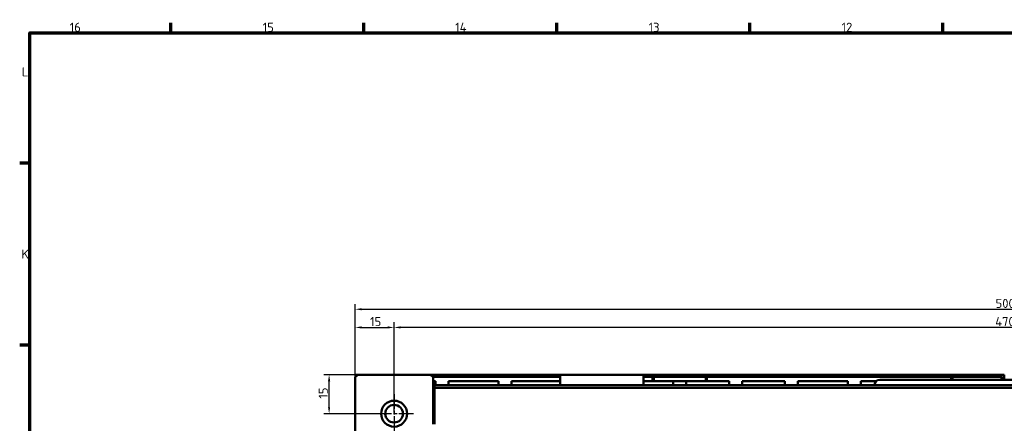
# Model space of a CAD drawing. Header units: millimetres. Extents: x 0 to 2239, y -60 to 841.
# Tile 34 of 161: x 16 to 395, y 671 to 826. Entities that reach past the tile are written whole.
import ezdxf

# ---------------------------------------------------------------- set-up
doc = ezdxf.new("R2010")
doc.units = ezdxf.units.MM
doc.linetypes.add('CHAIN', pattern=[0.3543, 0.2362, -0.0295, 0.0591, -0.0295])
doc.layers.get('0').update_dxf_attribs({"lineweight": 25})
for name, color, linetype, lineweight in [('Bemaßung (ISO)', 7, 'Continuous', 25), ('Mittelpunktmarkierung (ISO)', 7, 'Continuous', 25), ('Rahmen (ISO)', 7, 'Continuous', 70), ('Sichtbar (ISO)', 7, 'Continuous', 50)]:
    doc.layers.add(name, color=color, linetype=linetype, lineweight=lineweight)
doc.styles.add('Notiztext (DIN)', font='isocpeur.ttf')
doc.dimstyles.new('Standard (DIN)', dxfattribs={"dimtxt": 3.5, "dimasz": 2.5, "dimexe": 2, "dimexo": 0.5, "dimgap": 0.5, "dimtad": 1, "dimrnd": 1e-08, "dimtxsty": 'Notiztext (DIN)', "dimcen": 0.09, "dimdle": 10, "dimclrd": 256, "dimclre": 256, "dimclrt": 256, "dimadec": 0, "dimazin": 0, "dimtfac": 1, "dimtmove": 0, "dimatfit": 3, "dimfxl": 1, "dimtolj": 1, "dimtzin": 0, "dimlwd": -1, "dimlwe": -1, "dimarcsym": 0})

# ---------------------------------------------------------------- blocks, each defined once
blk = doc.blocks.new('Ränder Vorgaberahmen')
at = {"layer": 'Rahmen (ISO)'}
for p, q in [((74.31, 821), (74.31, 824.9)), ((148.63, 821), (148.63, 824.9)), ((222.94, 821), (222.94, 824.9)), ((297.25, 821), (297.25, 824.9)), ((371.56, 821), (371.56, 824.9)), ((20, 770.92), (16.1, 770.92)), ((20, 700.83), (16.1, 700.83))]:
    blk.add_line(p, q, dxfattribs=at)
at = {"layer": 'Rahmen (ISO)', "flags": 128}
blk.add_lwpolyline([(20, 20), (20, 821), (1169, 821), (1169, 20), (20, 20)], dxfattribs=at)
at = {"layer": 'Rahmen (ISO)', "char_height": 3.5, "attachment_point": 7, "style": 'Notiztext (DIN)'}
for s, insert in [('16', (35.36, 821.4)), ('15', (109.67, 821.4)), ('14', (183.81, 821.4)), ('13', (258.29, 821.4)), ('12', (332.61, 821.4)), ('L', (16.93, 804.21)), ('K', (16.75, 734.13))]:
    blk.add_mtext(s, dxfattribs=dict(at, insert=insert))
blk = doc.blocks.new('*D15')
at = {"layer": 'Bemaßung (ISO)', "transparency": 16777216}
for p, q in [((160.29, 674.97), (160.29, 709.65)), ((630.29, 678.37), (630.29, 709.65)), ((627.79, 707.65), (162.79, 707.65))]:
    blk.add_line(p, q, dxfattribs=at)
for points in [[(162.79, 708.07), (162.79, 707.24), (160.29, 707.65)], [(627.79, 708.07), (627.79, 707.24), (630.29, 707.65)]]:
    blk.add_solid(points, dxfattribs=at)
at = {"layer": 'Defpoints', "color": 0, "transparency": 16777216}
for p in [(160.29, 707.65), (630.29, 677.87), (160.29, 674.47)]:
    blk.add_point(p, dxfattribs=at)
at = {"layer": 'Bemaßung (ISO)', "transparency": 16777216, "insert": (391.8, 711.65), "char_height": 3.5, "attachment_point": 1, "style": 'Notiztext (DIN)'}
blk.add_mtext('\\A1;470', dxfattribs=at)
blk = doc.blocks.new('*D16')
at = {"layer": 'Bemaßung (ISO)', "transparency": 16777216}
for p, q in [((145.29, 688.97), (145.29, 716.65)), ((147.79, 714.65), (642.79, 714.65)), ((645.29, 688.97), (645.29, 716.65))]:
    blk.add_line(p, q, dxfattribs=at)
for points in [[(147.79, 715.07), (147.79, 714.24), (145.29, 714.65)], [(642.79, 715.07), (642.79, 714.24), (645.29, 714.65)]]:
    blk.add_solid(points, dxfattribs=at)
at = {"layer": 'Defpoints', "color": 0, "transparency": 16777216}
for p in [(645.29, 714.65), (145.29, 688.47), (645.29, 688.47)]:
    blk.add_point(p, dxfattribs=at)
at = {"layer": 'Bemaßung (ISO)', "transparency": 16777216, "insert": (391.95, 718.65), "char_height": 3.5, "attachment_point": 1, "style": 'Notiztext (DIN)'}
blk.add_mtext('\\A1;500', dxfattribs=at)
blk = doc.blocks.new('*D17')
at = {"layer": 'Bemaßung (ISO)', "transparency": 16777216}
for p, q in [((145.29, 688.97), (145.29, 709.65)), ((160.29, 678.37), (160.29, 709.65)), ((147.79, 707.65), (157.79, 707.65))]:
    blk.add_line(p, q, dxfattribs=at)
for points in [[(147.79, 708.07), (147.79, 707.24), (145.29, 707.65)], [(157.79, 708.07), (157.79, 707.24), (160.29, 707.65)]]:
    blk.add_solid(points, dxfattribs=at)
at = {"layer": 'Defpoints', "color": 0, "transparency": 16777216}
for p in [(160.29, 707.65), (145.29, 688.47), (160.29, 677.87)]:
    blk.add_point(p, dxfattribs=at)
at = {"layer": 'Bemaßung (ISO)', "transparency": 16777216, "insert": (151.03, 711.65), "char_height": 3.5, "attachment_point": 1, "style": 'Notiztext (DIN)'}
blk.add_mtext('\\A1;15', dxfattribs=at)
blk = doc.blocks.new('*D28')
at = {"layer": 'Bemaßung (ISO)', "transparency": 16777216}
for p, q in [((145.79, 689.47), (133.26, 689.47)), ((135.26, 676.97), (135.26, 686.97)), ((156.39, 674.47), (133.26, 674.47))]:
    blk.add_line(p, q, dxfattribs=at)
for points in [[(134.84, 686.97), (135.68, 686.97), (135.26, 689.47)], [(134.84, 676.97), (135.68, 676.97), (135.26, 674.47)]]:
    blk.add_solid(points, dxfattribs=at)
at = {"layer": 'Defpoints', "color": 0, "transparency": 16777216}
for p in [(135.26, 689.47), (146.29, 689.47), (156.89, 674.47)]:
    blk.add_point(p, dxfattribs=at)
at = {"layer": 'Bemaßung (ISO)', "transparency": 16777216, "insert": (131.26, 680.22), "char_height": 3.5, "attachment_point": 1, "rotation": 90, "style": 'Notiztext (DIN)'}
blk.add_mtext('\\A1;15', dxfattribs=at)

msp = doc.modelspace()

# ---------------------------------------------------------------- linework, layer by layer
at = {"layer": 'Mittelpunktmarkierung (ISO)', "linetype": 'CHAIN', "ltscale": 23.990969}
for p, q in [((160.287, 681.971), (160.287, 666.971)), ((167.787, 674.471), (152.787, 674.471))]:
    msp.add_line(p, q, dxfattribs=at)
at = {"layer": 'Sichtbar (ISO)'}
for p, q in [((145.287, 688.471), (146.287, 689.471)), ((145.287, 660.471), (145.287, 688.471)), ((145.362, 689.396), (146.212, 689.396)), ((145.362, 688.546), (145.362, 689.396)), ((146.287, 689.471), (174.287, 689.471)), ((174.287, 689.471), (175.287, 688.471)), ((174.362, 689.396), (224.287, 689.396)), ((224.287, 688.823), (174.934, 688.823)), ((175.119, 688.639), (224.287, 688.639)), ((175.287, 670.471), (175.287, 688.471)), ((175.287, 686.971), (176.287, 686.971)), ((176.287, 686.971), (176.287, 685.471)), ((181.287, 685.471), (181.287, 686.971)), ((181.287, 686.971), (200.537, 686.971)), ((200.537, 686.971), (200.537, 685.471)), ((205.537, 685.471), (205.537, 686.971)), ((205.537, 686.971), (224.287, 686.971)), ((224.287, 689.471), (228.287, 689.471)), ((224.287, 685.471), (224.287, 689.471)), ((228.287, 689.471), (252.287, 689.471)), ((252.287, 689.471), (256.287, 689.471)), ((256.287, 689.471), (256.287, 685.471)), ((256.287, 689.396), (395.212, 689.396)), ((393.64, 688.823), (256.287, 688.823)), ((256.287, 688.639), (259.787, 688.639)), ((256.287, 686.971), (259.787, 686.971)), ((259.787, 688.639), (259.787, 686.971)), ((260.287, 688.621), (259.787, 688.639)), ((259.787, 686.971), (260.287, 686.971)), ((280.287, 688.621), (260.287, 688.621)), ((260.287, 688.621), (260.287, 686.971)), ((260.287, 686.971), (280.287, 686.971)), ((267.787, 686.971), (267.787, 685.471)), ((272.787, 685.471), (272.787, 686.971)), ((280.787, 688.639), (280.287, 688.621)), ((280.287, 686.971), (280.287, 688.621)), ((280.287, 686.971), (280.787, 686.971)), ((280.787, 688.639), (374.787, 688.639)), ((280.787, 686.971), (280.787, 688.639)), ((280.787, 686.971), (289.287, 686.971)), ((289.287, 686.971), (289.287, 685.471)), ((294.287, 685.471), (294.287, 686.971)), ((294.287, 686.971), (310.787, 686.971)), ((310.787, 686.971), (310.787, 685.471)), ((315.787, 685.471), (315.787, 686.971)), ((315.787, 686.971), (335.037, 686.971)), ((335.037, 686.971), (335.037, 685.471)), ((340.037, 685.471), (340.037, 686.971)), ((340.037, 686.971), (345.964, 686.971)), ((347.287, 687.471), (443.287, 687.471)), ((375.287, 688.621), (374.787, 688.639)), ((374.787, 688.639), (374.787, 687.471)), ((393.438, 688.621), (375.287, 688.621)), ((375.287, 688.621), (375.287, 687.471)), ((394.438, 687.471), (394.438, 687.622)), ((394.64, 687.471), (394.64, 687.823)), ((395.212, 689.396), (395.212, 687.471)), ((175.787, 685.471), (614.787, 685.471)), ((175.787, 685.471), (175.787, 684.471)), ((175.787, 684.471), (614.787, 684.471)), ((175.787, 670.471), (175.787, 684.471)), ((175.287, 680.471), (175.787, 680.471))]:
    msp.add_line(p, q, dxfattribs=at)
for radius in [5, 3.4]:
    msp.add_circle((160.287, 674.471), radius, dxfattribs=at)
for centre, radius, start, end in [((347.287, 685.471), 2, 90, 180), ((393.64, 687.823), 1, 0, 90)]:
    msp.add_arc(centre, radius, start, end, dxfattribs=at)
msp.add_ellipse((393.437, 687.621), major_axis=(0.708, 0.708), ratio=0.9987828, start_param=5.4983961, end_param=7.0679745, dxfattribs=at)

# ---------------------------------------------------------------- block references
msp.add_blockref('Ränder Vorgaberahmen', (0, 0))

# ---------------------------------------------------------------- dimensions: what is measured, and where the dimension line sits
at = {"layer": 'Bemaßung (ISO)'}
for base, p2, picture, middle in [((645.287, 714.652), (645.287, 688.471), '*D16', (395.277, 714.652)), ((160.287, 707.652), (160.287, 677.871), '*D17', (152.777, 707.652))]:
    dim = msp.add_linear_dim(base=base, p1=(145.287, 688.471), p2=p2, dimstyle='Standard (DIN)', override={"dimgap": 0.5, "dimdec": 2, "dimtol": 0, "dimlim": 0, "dimtp": 0, "dimtm": 0, "dimtdec": 2, "dimtofl": 0, "dimatfit": 1}, dxfattribs=at)
    dim.commit()
    dim.dimension.update_dxf_attribs({"geometry": picture, "text_midpoint": middle, "dimtype": 160})
for base, p1, p2, angle, picture, middle in [((160.287, 707.652), (630.287, 677.871), (160.287, 674.471), 180, '*D15', (395.297, 707.652)), ((135.259, 689.471), (156.887, 674.471), (146.287, 689.471), 270, '*D28', (135.259, 681.971))]:
    dim = msp.add_linear_dim(base=base, p1=p1, p2=p2, angle=angle, dimstyle='Standard (DIN)', override={"dimgap": 0.5, "dimdec": 2, "dimtol": 0, "dimlim": 0, "dimtp": 0, "dimtm": 0, "dimtdec": 2, "dimtofl": 0, "dimatfit": 1}, dxfattribs=at)
    dim.commit()
    dim.dimension.update_dxf_attribs({"geometry": picture, "text_midpoint": middle, "dimtype": 160})

doc.saveas('drawing.dxf')
